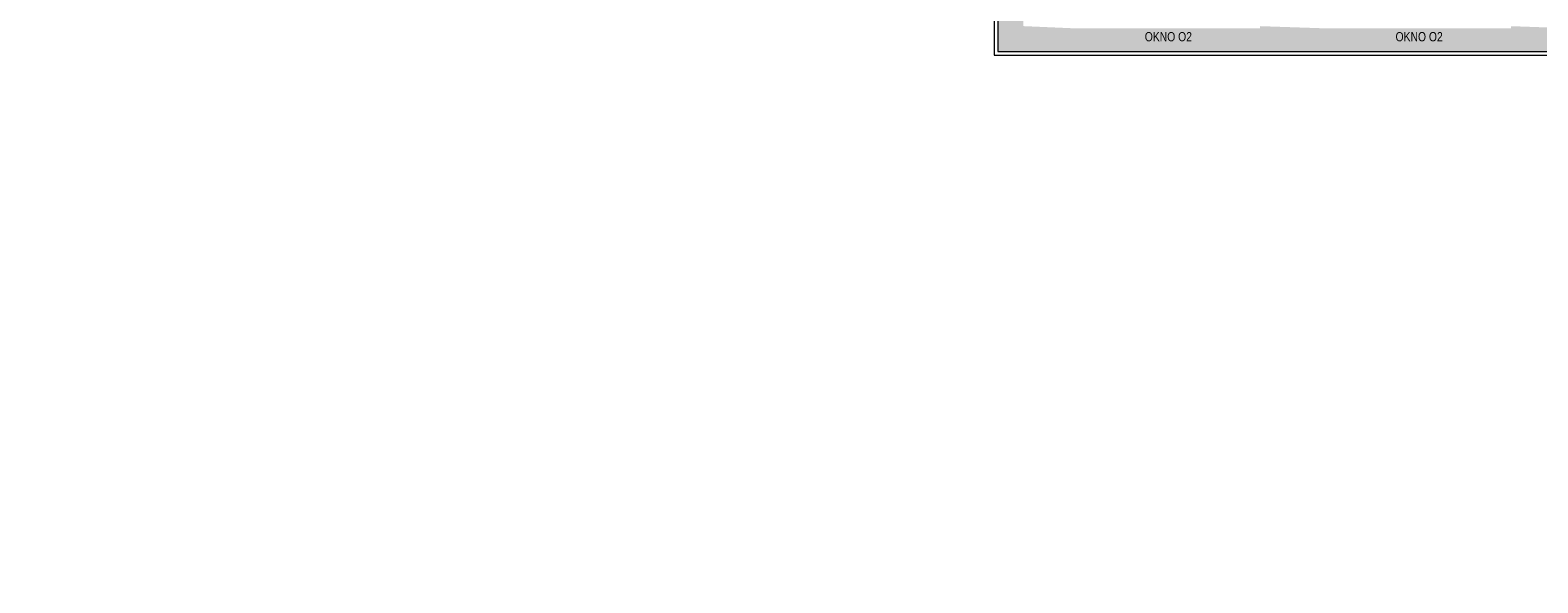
# Model space of a CAD drawing. Header units: millimetres. Extents: x 18880 to 99371, y -5529 to 27899.
# Tile 93 of 158: x 26342 to 28945, y 15403 to 16357. Entities that reach past the tile are written whole.
import ezdxf

# ---------------------------------------------------------------- set-up
doc = ezdxf.new("R2010")
doc.units = ezdxf.units.MM
doc.layers.add('AA_HATCH', color=252, linetype='Continuous', lineweight=0)
doc.layers.add('AA_OPIS', color=2, linetype='Continuous', lineweight=0)
doc.styles.add('ARIAL', font='arial.ttf')

msp = doc.modelspace()

# ---------------------------------------------------------------- hatches: boundary and pattern name
at = {"layer": 'AA_HATCH'}
h = msp.add_hatch(dxfattribs=at)
h.set_pattern_fill('AR-CONC', color=256, scale=0.1)
h.paths.add_polyline_path([(29365.01574, 16364.37583), (29325.01574, 16364.37583), (29325.01574, 16360.37583), (29008.01574, 16360.37583), (28899.01574, 16364.30375), (28899.01574, 16360.37583), (28582.01574, 16360.37583), (28466.01574, 16364.30803), (28466.01574, 16360.37583), (28149.01574, 16360.37583), (28057.01574, 16364.37583), (28057.01574, 17043.37583), (28053.01574, 17043.37583), (28053.01574, 17277.37583), (28057.01574, 17329.37583), (28010.01574, 17329.37583), (28010.01574, 17325.37583), (27693.01574, 17325.37583), (27559.01574, 17329.317), (27559.01574, 17325.37583), (27242.01574, 17325.37583), (27097.01574, 17329.3214), (27097.01574, 17325.37583), (26780.01574, 17325.37583), (26638.01574, 17329.32027), (26638.01574, 17325.37583), (26321.01574, 17325.37583), (26220.01574, 17329.15153), (26220.01574, 17285.37583), (28013.01574, 17285.37583), (28013.01574, 16320.37583), (29321.01574, 16320.37583), (29321.01574, 15409.37583), (29365.01574, 15409.37583)])

# ---------------------------------------------------------------- linework, layer by layer
for points in [[(26220.01574, 17285.37583), (28013.01574, 17285.37583), (28013.01574, 16320.37583), (29321.01574, 16320.37583), (29321.01574, 15409.37583), (29365.01574, 15409.37583)], [(26220.01574, 17279.37583), (28007.01574, 17279.37583), (28007.01574, 16314.37583), (29315.01574, 16314.37583), (29315.01574, 15403.37583), (29365.01574, 15403.37583)]]:
    msp.add_lwpolyline(points, dxfattribs=at)

# ---------------------------------------------------------------- texts
at = {"layer": 'AA_OPIS', "char_height": 16, "width": 300, "attachment_point": 2, "style": 'ARIAL'}
for insert in [(28307.51574, 16354.13515), (28740.51574, 16354.13515)]:
    msp.add_mtext('{\\W0.8;OKNO O2}', dxfattribs=dict(at, insert=insert))

doc.saveas('drawing.dxf')
